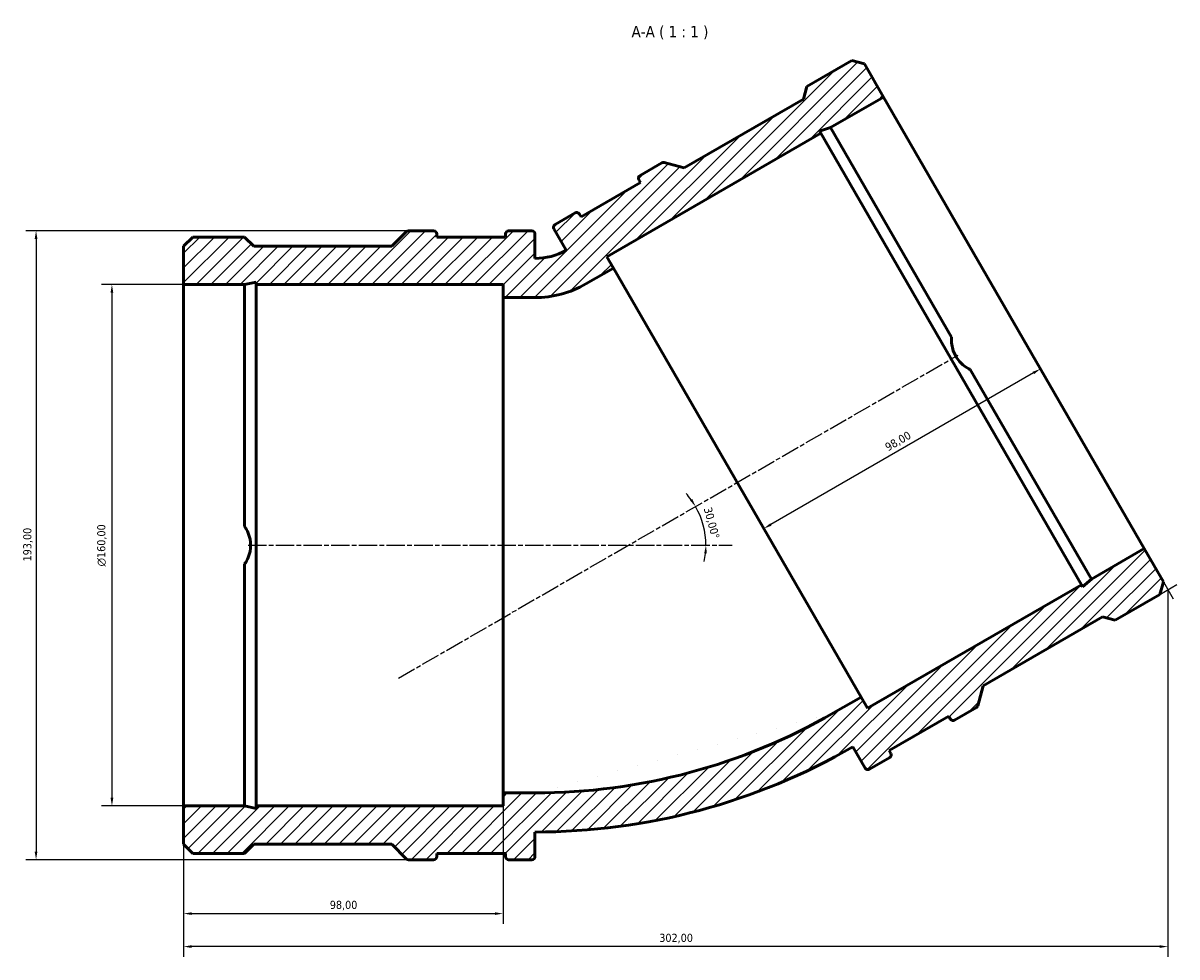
# Model space of a CAD drawing. Header units: millimetres. Extents: x -42 to 1051, y -95 to 1093.
# Tile 7 of 8: x 255 to 609, y 806 to 1093. Entities that reach past the tile are written whole.
import ezdxf

# ---------------------------------------------------------------- set-up
doc = ezdxf.new("R2010")
doc.units = ezdxf.units.MM
doc.linetypes.add('CHAIN', pattern=[0.3543, 0.2362, -0.0295, 0.0591, -0.0295])
for name, color, linetype, lineweight in [('Centerline (ISO)', 7, 'Continuous', 25), ('Dimension (ISO)', 7, 'Continuous', 25), ('Hatch (ISO)', 7, 'Continuous', 18), ('Symbol (ISO)', 7, 'Continuous', 25), ('Visible (ISO)', 7, 'Continuous', 50)]:
    doc.layers.add(name, color=color, linetype=linetype, lineweight=lineweight)
doc.styles.add('Label Text (ISO)', font='tahoma.ttf')
doc.styles.add('Note Text (ISO)', font='tahoma.ttf')
doc.dimstyles.new('Default (ISO)', dxfattribs={"dimtxt": 2.5, "dimasz": 2.5, "dimexe": 3.175, "dimexo": 0, "dimgap": 0.762, "dimtad": 1, "dimrnd": 1e-08, "dimzin": 0, "dimtxsty": 'Note Text (ISO)', "dimcen": 0.09, "dimdle": 10, "dimclrd": 256, "dimclre": 256, "dimclrt": 232, "dimazin": 0, "dimtfac": 1.40208, "dimtmove": 0, "dimatfit": 3, "dimfxl": 1, "dimtolj": 1, "dimtzin": 0, "dimlwd": -1, "dimlwe": -1, "dimarcsym": 0})

# ---------------------------------------------------------------- blocks, each defined once
blk = doc.blocks.new('*D7')
at = {"layer": 'Defpoints', "color": 0, "transparency": 16777216}
for p in [(304.03, 1012.82), (282.03, 852.82), (304.03, 852.82)]:
    blk.add_point(p, dxfattribs=at)
at = {"layer": 'Dimension (ISO)', "transparency": 16777216}
for p, q in [((304.03, 1012.82), (278.86, 1012.82)), ((282.03, 1010.32), (282.03, 855.32)), ((304.03, 852.82), (278.86, 852.82))]:
    blk.add_line(p, q, dxfattribs=at)
for points in [[(281.61, 1010.32), (282.45, 1010.32), (282.03, 1012.82)], [(281.61, 855.32), (282.45, 855.32), (282.03, 852.82)]]:
    blk.add_solid(points, dxfattribs=at)
at = {"layer": 'Dimension (ISO)', "color": 232, "true_color": 0xca0064, "transparency": 16777216, "insert": (277.51, 926.33), "char_height": 2.5, "attachment_point": 1, "rotation": 90, "style": 'Note Text (ISO)'}
blk.add_mtext('\\A1;\\fAIGDT|b0|i0;\\H2.5000;\\ln\\fTahoma|b0|i0;\\H2.5000;160,00', dxfattribs=at)
blk = doc.blocks.new('*D8')
at = {"layer": 'Defpoints', "color": 0, "transparency": 16777216}
for p in [(373.03, 1029.32), (258.75, 836.32), (373.03, 836.32)]:
    blk.add_point(p, dxfattribs=at)
at = {"layer": 'Dimension (ISO)', "transparency": 16777216}
for p, q in [((373.03, 1029.32), (255.57, 1029.32)), ((258.75, 1026.82), (258.75, 838.82)), ((373.03, 836.32), (255.57, 836.32))]:
    blk.add_line(p, q, dxfattribs=at)
for points in [[(258.33, 1026.82), (259.17, 1026.82), (258.75, 1029.32)], [(258.33, 838.82), (259.17, 838.82), (258.75, 836.32)]]:
    blk.add_solid(points, dxfattribs=at)
at = {"layer": 'Dimension (ISO)', "color": 232, "true_color": 0xca0064, "transparency": 16777216, "insert": (254.81, 927.87), "char_height": 2.5, "attachment_point": 1, "rotation": 90, "style": 'Note Text (ISO)'}
blk.add_mtext('\\A1;193,00', dxfattribs=at)
blk = doc.blocks.new('*D9')
at = {"layer": 'Defpoints', "color": 0, "transparency": 16777216}
for p in [(558.75, 1001.07), (473.88, 952.07), (482.04, 937.94)]:
    blk.add_point(p, dxfattribs=at)
at = {"layer": 'Dimension (ISO)', "transparency": 16777216}
blk.add_line((564.74, 985.69), (484.2, 939.19), dxfattribs=at)
for points in [[(564.53, 986.05), (564.95, 985.33), (566.91, 986.94)], [(483.99, 939.55), (484.41, 938.83), (482.04, 937.94)]]:
    blk.add_solid(points, dxfattribs=at)
at = {"layer": 'Dimension (ISO)', "color": 232, "true_color": 0xca0064, "transparency": 16777216, "insert": (518.91, 963.78), "char_height": 2.5, "attachment_point": 1, "rotation": 30, "style": 'Note Text (ISO)'}
blk.add_mtext('\\A1;98,00', dxfattribs=at)
blk = doc.blocks.new('*D10')
at = {"layer": 'Defpoints', "color": 0, "transparency": 16777216}
for p in [(402.03, 856.82), (304.03, 852.82), (402.03, 819.79)]:
    blk.add_point(p, dxfattribs=at)
at = {"layer": 'Dimension (ISO)', "transparency": 16777216}
for p, q in [((402.03, 856.82), (402.03, 816.62)), ((304.03, 852.82), (304.03, 816.62)), ((306.53, 819.79), (399.53, 819.79))]:
    blk.add_line(p, q, dxfattribs=at)
for points in [[(306.53, 820.21), (306.53, 819.37), (304.03, 819.79)], [(399.53, 820.21), (399.53, 819.37), (402.03, 819.79)]]:
    blk.add_solid(points, dxfattribs=at)
at = {"layer": 'Dimension (ISO)', "color": 232, "true_color": 0xca0064, "transparency": 16777216, "insert": (348.88, 823.73), "char_height": 2.5, "attachment_point": 1, "style": 'Note Text (ISO)'}
blk.add_mtext('\\A1;98,00', dxfattribs=at)
blk = doc.blocks.new('*D11')
at = {"layer": 'Defpoints', "color": 0, "transparency": 16777216}
for p in [(606.03, 919.17), (304.03, 852.82), (304.03, 809.67)]:
    blk.add_point(p, dxfattribs=at)
at = {"layer": 'Dimension (ISO)', "transparency": 16777216}
for p, q in [((606.03, 919.17), (606.03, 806.5)), ((304.03, 852.82), (304.03, 806.5)), ((603.53, 809.67), (306.53, 809.67))]:
    blk.add_line(p, q, dxfattribs=at)
for points in [[(306.53, 810.09), (306.53, 809.26), (304.03, 809.67)], [(603.53, 810.09), (603.53, 809.26), (606.03, 809.67)]]:
    blk.add_solid(points, dxfattribs=at)
at = {"layer": 'Dimension (ISO)', "color": 232, "true_color": 0xca0064, "transparency": 16777216, "insert": (449.97, 813.61), "char_height": 2.5, "attachment_point": 1, "style": 'Note Text (ISO)'}
blk.add_mtext('\\A1;302,00', dxfattribs=at)
blk = doc.blocks.new('*D12')
at = {"layer": 'Defpoints', "color": 0, "transparency": 16777216}
for p in [(463.92, 936.95), (440.53, 932.82), (440.54, 932.83), (440.54, 932.82)]:
    blk.add_point(p, dxfattribs=at)
at = {"layer": 'Dimension (ISO)', "transparency": 16777216}
for start, end in [(36.0334, 42.0668), (360, 30), (347.9332, 353.9666)]:
    blk.add_arc((440.53, 932.82), 23.75, start, end, dxfattribs=at)
for points in [[(460.09, 947.02), (459.39, 946.57), (461.1, 944.7)], [(463.74, 930.35), (464.57, 930.31), (464.28, 932.82)]]:
    blk.add_solid(points, dxfattribs=at)
at = {"layer": 'Dimension (ISO)', "color": 232, "true_color": 0xca0064, "transparency": 16777216, "insert": (466, 944.74), "char_height": 2.5, "attachment_point": 1, "rotation": 285, "style": 'Note Text (ISO)'}
blk.add_mtext('\\A1;30,00°', dxfattribs=at)

msp = doc.modelspace()

# ---------------------------------------------------------------- hatches: boundary and pattern name
at = {"layer": 'Hatch (ISO)'}
h = msp.add_hatch(dxfattribs=at)
h.set_pattern_fill('ANSI31', color=256, scale=25.4, style=0)
h.set_pattern_definition([(45, (0, 0), (-2.245064, 2.245064), [])])
edge = h.paths.add_edge_path()
edge.add_ellipse((380.726, 837.289), major_axis=(0, -0.965), ratio=1, start_angle=0, end_angle=90)
edge.add_line((381.691, 837.289), (381.691, 838.254))
edge.add_line((381.691, 838.254), (402.771, 838.254))
edge.add_line((402.771, 838.254), (402.771, 837.289))
edge.add_ellipse((403.736, 837.289), major_axis=(-0.965, 0), ratio=1, start_angle=0, end_angle=90)
edge.add_line((403.736, 836.324), (410.866, 836.324))
edge.add_ellipse((410.866, 837.289), major_axis=(0, -0.965), ratio=1, start_angle=0, end_angle=90)
edge.add_line((411.831, 837.289), (411.831, 844.824))
edge.add_ellipse((411.831, 1039.939), major_axis=(0, -195.115), ratio=1, start_angle=0, end_angle=30)
edge.add_line((509.389, 870.964), (513.156, 864.439))
edge.add_ellipse((513.992, 864.921), major_axis=(-0.836, -0.483), ratio=1, start_angle=0, end_angle=90)
edge.add_line((514.474, 864.085), (520.649, 867.65))
edge.add_ellipse((520.167, 868.486), major_axis=(0.483, -0.836), ratio=1, start_angle=0, end_angle=90)
edge.add_line((521.002, 868.969), (520.52, 869.804))
edge.add_line((520.52, 869.804), (538.776, 880.344))
edge.add_line((538.776, 880.344), (539.258, 879.509))
edge.add_ellipse((540.094, 879.991), major_axis=(-0.836, -0.483), ratio=1, start_angle=0, end_angle=90)
edge.add_line((540.576, 879.155), (547.241, 883.003))
edge.add_ellipse((546.758, 883.839), major_axis=(0.482, -0.836), ratio=1, start_angle=0, end_angle=45)
edge.add_line((547.69, 883.589), (549.332, 889.715))
edge.add_line((549.332, 889.715), (585.941, 910.851))
edge.add_line((585.941, 910.851), (589.817, 909.813))
edge.add_line((589.817, 909.813), (603.574, 917.756))
edge.add_line((603.574, 917.756), (604.613, 921.631))
edge.add_line((604.613, 921.631), (598.746, 931.792))
edge.add_line((598.746, 931.792), (582.532, 922.431))
edge.add_line((582.532, 922.431), (579.853, 920.019))
edge.add_line((579.853, 920.019), (579.478, 920.668))
edge.add_line((579.478, 920.668), (513.876, 882.792))
edge.add_line((513.876, 882.792), (511.876, 886.256))
edge.add_line((511.876, 886.256), (503.389, 881.356))
edge.add_ellipse((411.831, 1039.939), major_axis=(91.557, -158.582), ratio=1, start_angle=330, end_angle=360, ccw=False)
edge.add_line((411.831, 856.824), (402.031, 856.824))
edge.add_line((402.031, 856.824), (402.031, 852.824))
edge.add_line((402.031, 852.824), (326.28, 852.824))
edge.add_line((326.28, 852.824), (326.28, 852.074))
edge.add_line((326.28, 852.074), (322.754, 852.824))
edge.add_line((322.754, 852.824), (304.031, 852.824))
edge.add_line((304.031, 852.824), (304.031, 841.091))
edge.add_line((304.031, 841.091), (306.868, 838.254))
edge.add_line((306.868, 838.254), (322.754, 838.254))
edge.add_line((322.754, 838.254), (325.591, 841.091))
edge.add_line((325.591, 841.091), (367.864, 841.091))
edge.add_line((367.864, 841.091), (372.349, 836.606))
edge.add_ellipse((373.031, 837.289), major_axis=(-0.682, -0.682), ratio=1, start_angle=0, end_angle=45)
edge.add_line((373.031, 836.324), (380.726, 836.324))
edge = h.paths.add_edge_path()
edge.add_ellipse((380.726, 1028.359), major_axis=(0.965, 0), ratio=1, start_angle=0, end_angle=90)
edge.add_line((380.726, 1029.324), (373.031, 1029.324))
edge.add_ellipse((373.031, 1028.359), major_axis=(0, 0.965), ratio=1, start_angle=0, end_angle=45)
edge.add_line((372.349, 1029.041), (367.864, 1024.556))
edge.add_line((367.864, 1024.556), (325.591, 1024.556))
edge.add_line((325.591, 1024.556), (322.754, 1027.394))
edge.add_line((322.754, 1027.394), (306.868, 1027.394))
edge.add_line((306.868, 1027.394), (304.031, 1024.556))
edge.add_line((304.031, 1024.556), (304.031, 1012.824))
edge.add_line((304.031, 1012.824), (322.754, 1012.824))
edge.add_line((322.754, 1012.824), (326.28, 1013.573))
edge.add_line((326.28, 1013.573), (326.28, 1012.824))
edge.add_line((326.28, 1012.824), (402.031, 1012.824))
edge.add_line((402.031, 1012.824), (402.031, 1008.824))
edge.add_line((402.031, 1008.824), (411.831, 1008.824))
edge.add_ellipse((411.831, 1039.939), major_axis=(0, -31.115), ratio=1, start_angle=0, end_angle=30)
edge.add_line((427.389, 1012.992), (435.876, 1017.892))
edge.add_line((435.876, 1017.892), (433.876, 1021.356))
edge.add_line((433.876, 1021.356), (499.478, 1059.232))
edge.add_line((499.478, 1059.232), (499.103, 1059.881))
edge.add_line((499.103, 1059.881), (502.532, 1060.995))
edge.add_line((502.532, 1060.995), (518.746, 1070.356))
edge.add_line((518.746, 1070.356), (512.88, 1080.517))
edge.add_line((512.88, 1080.517), (509.004, 1081.556))
edge.add_line((509.004, 1081.556), (495.247, 1073.613))
edge.add_line((495.247, 1073.613), (494.208, 1069.737))
edge.add_line((494.208, 1069.737), (457.599, 1048.601))
edge.add_line((457.599, 1048.601), (451.473, 1050.242))
edge.add_ellipse((451.223, 1049.31), major_axis=(0.25, 0.932), ratio=1, start_angle=0, end_angle=45)
edge.add_line((450.741, 1050.146), (444.076, 1046.298))
edge.add_ellipse((444.559, 1045.462), major_axis=(-0.483, 0.836), ratio=1, start_angle=0, end_angle=90)
edge.add_line((443.723, 1044.98), (444.206, 1044.144))
edge.add_line((444.206, 1044.144), (425.95, 1033.604))
edge.add_line((425.95, 1033.604), (425.467, 1034.44))
edge.add_ellipse((424.632, 1033.957), major_axis=(0.836, 0.483), ratio=1, start_angle=0, end_angle=90)
edge.add_line((424.149, 1034.793), (417.974, 1031.228))
edge.add_ellipse((418.457, 1030.392), major_axis=(-0.482, 0.836), ratio=1, start_angle=0, end_angle=90)
edge.add_line((417.621, 1029.91), (421.389, 1023.384))
edge.add_ellipse((411.831, 1039.939), major_axis=(9.557, -16.554), ratio=1, start_angle=330, end_angle=360, ccw=False)
edge.add_line((411.831, 1020.824), (411.831, 1028.359))
edge.add_ellipse((410.866, 1028.359), major_axis=(0.965, 0), ratio=1, start_angle=0, end_angle=90)
edge.add_line((410.866, 1029.324), (403.736, 1029.324))
edge.add_ellipse((403.736, 1028.359), major_axis=(0, 0.965), ratio=1, start_angle=0, end_angle=90)
edge.add_line((402.771, 1028.359), (402.771, 1027.394))
edge.add_line((402.771, 1027.394), (381.691, 1027.394))
edge.add_line((381.691, 1027.394), (381.691, 1028.359))

# ---------------------------------------------------------------- linework, layer by layer
at = {"layer": 'Centerline (ISO)', "linetype": 'CHAIN', "ltscale": 23.990969}
for p, q in [((369.913, 892.052), (541.643, 991.2)), ((323.78, 932.824), (472.375, 932.824))]:
    msp.add_line(p, q, dxfattribs=at)
at = {"layer": 'Dimension (ISO)'}
for p, q in [((603.574, 917.756), (608.781, 920.762)), ((604.613, 921.631), (607.619, 916.425))]:
    msp.add_line(p, q, dxfattribs=at)
at = {"layer": 'Visible (ISO)'}
for p, q in [((509.004, 1081.556), (495.247, 1073.613)), ((512.88, 1080.517), (509.004, 1081.556)), ((518.746, 1070.356), (512.88, 1080.517)), ((495.247, 1073.613), (494.208, 1069.737)), ((494.208, 1069.737), (457.599, 1048.601)), ((502.532, 1060.995), (518.746, 1070.356)), ((518.746, 1070.356), (598.746, 931.792)), ((433.876, 1021.356), (499.478, 1059.232)), ((499.103, 1059.881), (502.532, 1060.995)), ((499.478, 1059.232), (499.103, 1059.881)), ((499.478, 1059.232), (579.478, 920.668)), ((502.532, 1060.995), (539.668, 996.673)), ((450.741, 1050.146), (444.076, 1046.298)), ((457.599, 1048.601), (451.473, 1050.242)), ((443.723, 1044.98), (444.206, 1044.144)), ((444.206, 1044.144), (425.95, 1033.604)), ((424.149, 1034.793), (417.974, 1031.228)), ((425.95, 1033.604), (425.467, 1034.44)), ((306.868, 1027.394), (304.031, 1024.556)), ((322.754, 1027.394), (306.868, 1027.394)), ((325.591, 1024.556), (322.754, 1027.394)), ((372.349, 1029.041), (367.864, 1024.556)), ((380.726, 1029.324), (373.031, 1029.324)), ((381.691, 1027.394), (381.691, 1028.359)), ((402.771, 1027.394), (381.691, 1027.394)), ((402.771, 1028.359), (402.771, 1027.394)), ((410.866, 1029.324), (403.736, 1029.324)), ((411.831, 1020.824), (411.831, 1028.359)), ((417.621, 1029.91), (421.389, 1023.384)), ((304.031, 1024.556), (304.031, 1012.824)), ((367.864, 1024.556), (325.591, 1024.556)), ((435.876, 1017.892), (433.876, 1021.356)), ((427.389, 1012.992), (435.876, 1017.892)), ((511.876, 886.256), (435.876, 1017.892)), ((304.031, 1012.824), (322.754, 1012.824)), ((304.031, 852.824), (304.031, 1012.824)), ((322.754, 1012.824), (326.28, 1013.573)), ((322.754, 938.551), (322.754, 1012.824)), ((326.28, 1013.573), (326.28, 1012.824)), ((326.28, 1012.824), (402.031, 1012.824)), ((326.28, 852.824), (326.28, 1012.824)), ((402.031, 1012.824), (402.031, 1008.824)), ((402.031, 1008.824), (411.831, 1008.824)), ((402.031, 1008.824), (402.031, 856.824)), ((545.396, 986.752), (582.532, 922.431)), ((598.746, 931.792), (582.532, 922.431)), ((604.613, 921.631), (598.746, 931.792)), ((322.754, 852.824), (322.754, 927.096)), ((579.478, 920.668), (513.876, 882.792)), ((579.853, 920.019), (579.478, 920.668)), ((582.532, 922.431), (579.853, 920.019)), ((603.574, 917.756), (604.613, 921.631)), ((589.817, 909.813), (603.574, 917.756)), ((549.332, 889.715), (585.941, 910.851)), ((585.941, 910.851), (589.817, 909.813)), ((547.69, 883.589), (549.332, 889.715)), ((511.876, 886.256), (503.389, 881.356)), ((513.876, 882.792), (511.876, 886.256)), ((540.576, 879.155), (547.241, 883.003)), ((520.52, 869.804), (538.776, 880.344)), ((538.776, 880.344), (539.258, 879.509)), ((509.389, 870.964), (513.156, 864.439)), ((514.474, 864.085), (520.649, 867.65)), ((521.002, 868.969), (520.52, 869.804)), ((411.831, 856.824), (402.031, 856.824)), ((402.031, 856.824), (402.031, 852.824)), ((322.754, 852.824), (304.031, 852.824)), ((304.031, 852.824), (304.031, 841.091)), ((326.28, 852.074), (322.754, 852.824)), ((402.031, 852.824), (326.28, 852.824)), ((326.28, 852.824), (326.28, 852.074)), ((411.831, 837.289), (411.831, 844.824)), ((304.031, 841.091), (306.868, 838.254)), ((322.754, 838.254), (325.591, 841.091)), ((325.591, 841.091), (367.864, 841.091)), ((367.864, 841.091), (372.349, 836.606)), ((306.868, 838.254), (322.754, 838.254)), ((373.031, 836.324), (380.726, 836.324)), ((381.691, 837.289), (381.691, 838.254)), ((381.691, 838.254), (402.771, 838.254)), ((402.771, 838.254), (402.771, 837.289)), ((403.736, 836.324), (410.866, 836.324))]:
    msp.add_line(p, q, dxfattribs=at)
for centre, radius, start, end in [((451.223, 1049.31), 0.965, 75, 120), ((444.559, 1045.462), 0.965, 120, 210), ((424.632, 1033.957), 0.965, 30, 120), ((418.457, 1030.392), 0.965, 120, 210), ((373.031, 1028.359), 0.965, 90, 135), ((380.726, 1028.359), 0.965, 0, 90), ((403.736, 1028.359), 0.965, 90, 180), ((410.866, 1028.359), 0.965, 0, 90), ((411.831, 1039.939), 19.115, 270, 300), ((411.831, 1039.939), 31.115, 270, 300), ((546.758, 883.839), 0.965, 300, 345), ((411.831, 1039.939), 183.115, 270, 300), ((540.094, 879.991), 0.965, 210, 300), ((411.831, 1039.939), 195.115, 270, 300), ((520.167, 868.486), 0.965, 300, 30), ((513.992, 864.921), 0.965, 210, 300), ((373.031, 837.289), 0.965, 225, 270), ((380.726, 837.289), 0.965, 270, 0), ((403.736, 837.289), 0.965, 180, 270), ((410.866, 837.289), 0.965, 270, 0)]:
    msp.add_arc(centre, radius, start, end, dxfattribs=at)
for points in [[(545.396, 986.752), (544.719, 987.061), (544.064, 987.454), (542.429, 988.715), (541.561, 989.731), (540.33, 991.863), (539.885, 993.123), (539.609, 995.169), (539.597, 995.933), (539.668, 996.673)], [(322.754, 938.551), (323.186, 937.946), (323.557, 937.278), (324.342, 935.368), (324.586, 934.055), (324.586, 931.592), (324.342, 930.279), (323.557, 928.369), (323.186, 927.702), (322.754, 927.096)]]:
    msp.add_open_spline(points, degree=3, knots=[3.8514904, 3.8514904, 3.8514904, 3.8514904, 4.0658461, 4.0658461, 4.4352155, 4.4352155, 4.804585, 4.804585, 5.0189407, 5.0189407, 5.0189407, 5.0189407], dxfattribs=at)

# ---------------------------------------------------------------- texts
at = {"layer": 'Symbol (ISO)', "insert": (441.46, 1088.056), "char_height": 3.5, "attachment_point": 7, "style": 'Label Text (ISO)'}
msp.add_mtext('A-A ( 1 : 1 )', dxfattribs=at)

# ---------------------------------------------------------------- dimensions: what is measured, and where the dimension line sits
at = {"layer": 'Dimension (ISO)'}
for base, p1, p2, angle, override, picture, middle in [((258.749, 836.324), (373.031, 1029.324), (373.031, 836.324), 90, {"dimdec": 2, "dimtp": 0, "dimtm": 0, "dimtdec": 2, "dimtofl": 0, "dimatfit": 1}, '*D8', (258.749, 932.824)), ((482.037, 937.939), (558.746, 1001.074), (473.876, 952.074), 30, {"dimdec": 2, "dimse1": 1, "dimse2": 1, "dimtp": 0, "dimtm": 0, "dimtdec": 2, "dimtofl": 0, "dimatfit": 1}, '*D9', (524.472, 962.439)), ((304.031, 809.675), (606.031, 919.174), (304.031, 852.824), 180, {"dimdec": 2, "dimtp": 0, "dimtm": 0, "dimtdec": 2, "dimtofl": 0, "dimatfit": 1}, '*D11', (455.031, 809.675)), ((402.031, 819.79), (304.031, 852.824), (402.031, 856.824), 180, {"dimdec": 2, "dimtp": 0, "dimtm": 0, "dimtdec": 2, "dimtofl": 0, "dimatfit": 1}, '*D10', (353.031, 819.79))]:
    dim = msp.add_linear_dim(base=base, p1=p1, p2=p2, angle=angle, dimstyle='Default (ISO)', override=override, dxfattribs=at)
    dim.commit()
    dim.dimension.update_dxf_attribs({"geometry": picture, "text_midpoint": middle, "dimtype": 160})
dim = msp.add_linear_dim(base=(282.031, 852.824), p1=(304.031, 1012.824), p2=(304.031, 852.824), angle=90, text='\\fAIGDT|b0|i0;\\H2.5000;\\ln\\fTahoma|b0|i0;\\H2.5000;<>', dimstyle='Default (ISO)', override={"dimdec": 2, "dimtp": 0, "dimtm": 0, "dimtdec": 2, "dimtofl": 0, "dimatfit": 1}, dxfattribs=at)
dim.commit()
dim.dimension.update_dxf_attribs({"geometry": '*D7', "text_midpoint": (282.031, 932.824), "dimtype": 160})
dim = msp.add_angular_dim_3p(base=(463.92381, 936.94809), center=(440.53258, 932.82358), p1=(440.54258, 932.82358), p2=(440.54124, 932.82858), dimstyle='Default (ISO)', override={"dimse1": 1, "dimse2": 1, "dimadec": 2, "dimtp": 0, "dimtm": 0, "dimtdec": 2}, dxfattribs=at)
dim.commit()
dim.dimension.update_dxf_attribs({"geometry": '*D12', "text_midpoint": (463.47533, 938.97107), "dimtype": 165})

doc.saveas('drawing.dxf')
